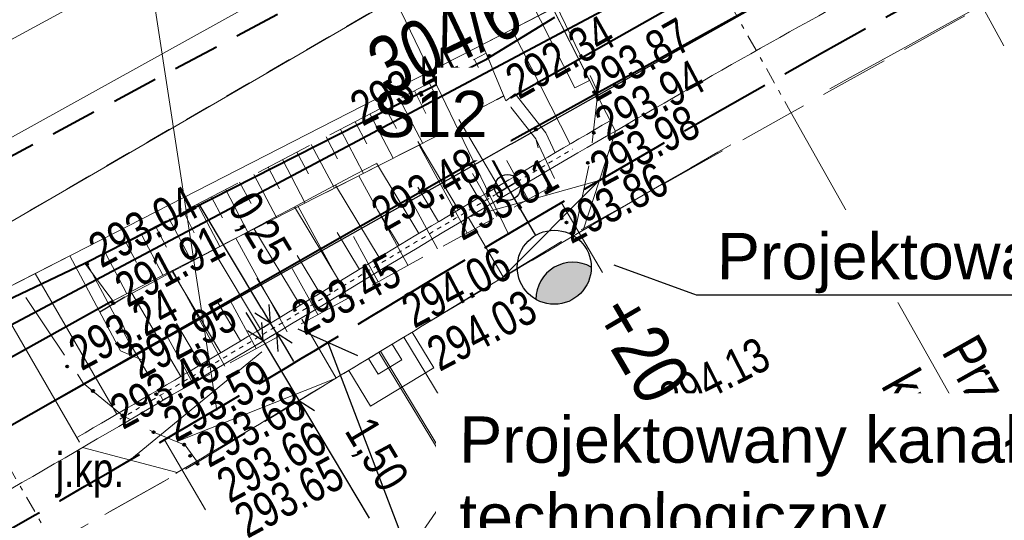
# Model space of a CAD drawing. Header units: metres. Extents: x 7437415 to 7437762, y 5556624 to 5556902.
# Tile 25 of 41: x 7437613 to 7437635, y 5556730 to 5556741. Entities that reach past the tile are written whole.
import ezdxf
from ezdxf import colors
from ezdxf.entities.mleader import LeaderData, LeaderLine
from ezdxf.math import Vec2, Vec3

# ---------------------------------------------------------------- set-up
doc = ezdxf.new("R2010")
doc.units = ezdxf.units.M
doc.header["$MEASUREMENT"] = 0
for name, pattern in [('0.5_0.5', [1.5, 0.5, -0.5, 0.5]), ('314-500', [2.5, 2, -0.5]), ('BUBZ01-500', [1.75, 1.25, -0.5]), ('DGN Style 2', [6.14715, 3.68829, -2.45886]), ('DGN Style 3', [8.60601, 6.14715, -2.45886]), ('DGN Style 4', [0.717182, 0.358367, -0.179184, 0.000447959, -0.179184]), ('EGBU01-500', [1, 0.5, -0.5]), ('KTCR02-500', [1.5, 1, -0.5]), ('KTJZ01-500', [2, 1.5, -0.5])]:
    doc.linetypes.add(name, pattern=pattern)
doc.layers.get('0').update_dxf_attribs({"color": 250, "lineweight": 5})
for name, color, linetype, lineweight in [('!!_robocza', 2, 'Continuous', 30), ('521-Kierunek linii-STPOW', 7, 'Continuous', 5), ('BUBZ01', 250, 'Continuous', 5), ('BUIB02_01', 250, 'Continuous', 5), ('BUIB05_01', 250, 'Continuous', 5), ('BUUD02_01', 250, 'Continuous', 5), ('D_balustrada', 7, '0.5_0.5', 20), ('D_kilometraz', 7, 'Continuous', 13), ('D_krawedz swobodna jezdni', 7, 'DGN Style 2', 20), ('D_kraweznik', 7, 'Continuous', 20), ('D_kraweznik obnizony', 7, 'DGN Style 2', 20), ('D_obrzeze', 7, 'Continuous', 20), ('D_odwodnienie liniowe_wpust', 36, 'Continuous', 20), ('D_opis trasy', 7, 'Continuous', 13), ('D_opisy', 7, 'Continuous', 13), ('D_osie', 1, 'DGN Style 4', 20), ('D_plantowanie', 102, 'DGN Style 2', 20), ('D_pobocze', 7, 'Continuous', 13), ('D_rampa', 7, 'DGN Style 2', 20), ('D_skarpa', 7, 'DGN Style 3', 20), ('D_skarpa-symbol', 7, 'Continuous', 20), ('D_wymiary', 7, 'Continuous', 13), ('D_zakres', 7, 'DGN Style 2', 13), ('EGBD03', 250, 'Continuous', 5), ('EGBU01', 250, 'Continuous', 5), ('Elektryka_kanalizacja_technologiczna', 1, '314-500', 40), ('Elektryka_opisy_kabli', 7, 'Continuous', 13), ('Elektryka_opisy_slupow', 6, 'Continuous', 13), ('Elektryka_oswietlenie_zewnetrzne', 1, 'Continuous', 30), ('ELEKTRYKA_TRASY', 1, 'Continuous', 40), ('KTJZ01', 250, 'Continuous', 5), ('KTKR01', 250, 'Continuous', 5), ('KTOK05_01', 250, 'Continuous', 5), ('MPZP', 250, 'Continuous', 5), ('punkt wysokościowy sztuczny', 7, 'Continuous', 5), ('RTPW01', 250, 'Continuous', 5), ('RTPW02', 250, 'Continuous', 5), ('rzedne dla projektanta', 250, 'Continuous', 5), ('SUPT01', 250, 'Continuous', 5), ('SUPT_01', 250, 'Continuous', 5)]:
    doc.layers.add(name, color=color, linetype=linetype, lineweight=lineweight)
doc.styles.add('ROMANS', font='arial.ttf', dxfattribs={"width": 0.8})
doc.styles.get("Standard").update_dxf_attribs({"font": 'txt.shx', "width": 0.75})
doc.styles.add('STYL_ARIAL', font='simplex.shx', dxfattribs={"width": 0.75, "oblique": 0.1})
doc.styles.add('Style-Arial Narrow', font='ARIALN.TTF')
doc.linetypes.add('KTOK05_01-500', pattern='A,3.75,[13,dgnlstyle-rozp_2015.shx,S=0.002778,R=0,X=0,Y=0],3.75', length=7.5)
doc.dimstyles.new('1-500', dxfattribs={"dimscale": 10, "dimtxt": 0.2, "dimasz": 0.07, "dimexe": 0, "dimexo": 0, "dimgap": 0.05, "dimtad": 1, "dimdec": 1, "dimzin": 0, "dimtxsty": 'ROMANS', "dimblk": 'ARCHTICK', "dimcen": 0.1, "dimclrt": 256, "dimadec": 0, "dimazin": 0, "dimtfac": 0.666667, "dimtdec": 1, "dimtofl": 0, "dimtmove": 1, "dimatfit": 2, "dimfxl": 0, "dimtolj": 1, "dimtzin": 0, "dimarcsym": 0})

# ---------------------------------------------------------------- blocks, each defined once
blk = doc.blocks.new('PW02')
at = {"layer": 'punkt wysokościowy sztuczny', "linetype": 'Continuous', "lineweight": 13}
h = blk.add_hatch(color=0, dxfattribs=at)
edge = h.paths.add_edge_path()
edge.add_arc((0, 0), 0.45, 0, 360)
blk = doc.blocks.new('521')
at = {"layer": '521-Kierunek linii-STPOW', "color": 30, "linetype": 'Continuous', "lineweight": 13}
for p, q in [((42.5, 0), (35.43, 7.07)), ((7.5, 0), (57.5, 0)), ((29.57, 0), (22.5, -7.07))]:
    blk.add_line(p, q, dxfattribs=at)
blk = doc.blocks.new('_None')
blk = doc.blocks.new('_Oblique')
at = {"color": 0, "linetype": 'ByBlock', "lineweight": -2}
blk.add_line((-5, -5), (5, 5), dxfattribs=at)
blk = doc.blocks.new('slup_oswietleniowy_3')
h = blk.add_hatch(color=256)
h.dxf.hatch_style = 1
h.paths.add_polyline_path([(3, -0.866, 0.267949), (3.5, 0, 0.267949), (3, 0.866, 0.57735)])
for p, q in [((0, 0.35), (0, -0.35)), ((-0.35, 0), (1.5, 0))]:
    blk.add_line(p, q)
for centre, radius in [((2.5, 0), 1), ((0, 0), 0.35)]:
    blk.add_circle(centre, radius)
blk.add_arc((3.5, 0), 1, 120, 240)
blk = doc.blocks.new('TerminatorOpen')
at = {"color": 0, "linetype": 'ByBlock', "lineweight": -2}
for q in [(-1, 0.5), (-1, 0), (-1, -0.5)]:
    blk.add_line((0, 0), q, dxfattribs=at)
blk = doc.blocks.new('*D50')
at = {"layer": 'D_wymiary', "color": 0, "lineweight": -2}
for p, q in [((7437618.546, 5556733.961), (7437618.361, 5556734.27)), ((7437618.676, 5556733.619), (7437618.576, 5556733.559)), ((7437618.731, 5556733.652), (7437619.501, 5556732.365)), ((7437619.447, 5556732.332), (7437619.347, 5556732.272)), ((7437619.686, 5556732.056), (7437621.022, 5556729.825))]:
    blk.add_line(p, q, dxfattribs=at)
at = {"layer": 'Defpoints', "color": 0}
for p in [(7437618.731, 5556733.652), (7437618.831, 5556733.712), (7437619.601, 5556732.425)]:
    blk.add_point(p, dxfattribs=at)
at = {"layer": 'D_wymiary', "color": 0, "lineweight": -2, "xscale": 0.36, "yscale": 0.36, "zscale": 0.36}
for p, rotation in [((7437618.731, 5556733.652), 300.9093945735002), ((7437619.501, 5556732.365), 120.9093945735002)]:
    blk.add_blockref('TerminatorOpen', p, dxfattribs=dict(at, rotation=rotation))
at = {"layer": 'D_wymiary', "insert": (7437621.138, 5556731.174), "char_height": 0.72, "attachment_point": 5, "rotation": 300.9094, "style": 'Style-Arial Narrow'}
blk.add_mtext('1,50', dxfattribs=at)
blk = doc.blocks.new('*D54')
at = {"layer": 'D_wymiary', "color": 0, "lineweight": -2}
for p, q in [((7437618.704, 5556734.347), (7437617.349, 5556736.606)), ((7437618.853, 5556734.016), (7437618.735, 5556733.946)), ((7437619.018, 5556733.824), (7437618.89, 5556734.039)), ((7437618.981, 5556733.802), (7437618.864, 5556733.732)), ((7437619.203, 5556733.515), (7437619.389, 5556733.207))]:
    blk.add_line(p, q, dxfattribs=at)
at = {"layer": 'Defpoints', "color": 0}
for p in [(7437619.007, 5556734.109), (7437619.018, 5556733.824), (7437619.136, 5556733.895)]:
    blk.add_point(p, dxfattribs=at)
at = {"layer": 'D_wymiary', "color": 0, "lineweight": -2, "xscale": 0.36, "yscale": 0.36, "zscale": 0.36}
for p, rotation in [((7437618.89, 5556734.039), 300.9678486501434), ((7437619.018, 5556733.824), 120.9678486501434)]:
    blk.add_blockref('TerminatorOpen', p, dxfattribs=dict(at, rotation=rotation))
at = {"layer": 'D_wymiary', "insert": (7437618.609, 5556736.046), "char_height": 0.72, "attachment_point": 5, "rotation": 300.9678, "style": 'Style-Arial Narrow'}
blk.add_mtext('0,25', dxfattribs=at)

msp = doc.modelspace()

# ---------------------------------------------------------------- linework, layer by layer
at = {"layer": '!!_robocza'}
msp.add_line((7437615.738, 5556734.598), (7437615.198, 5556734.274), dxfattribs=at)
at = {"layer": 'BUBZ01', "color": 7, "linetype": 'BUBZ01-500', "lineweight": 13, "flags": 128}
for points in [[(7437615.48, 5556734.52), (7437614.87, 5556735.33), (7437623.55, 5556739.87), (7437623.98, 5556738.84), (7437615.48, 5556734.52)], [(7437623.98, 5556738.84), (7437624.63, 5556738.02), (7437624.9, 5556736.95), (7437616.56, 5556732.38), (7437615.9, 5556733.52), (7437615.48, 5556734.52), (7437623.98, 5556738.84)]]:
    msp.add_lwpolyline(points, close=True, dxfattribs=at)
at = {"layer": 'BUBZ01', "color": 7, "linetype": 'Continuous', "lineweight": 13, "flags": 128}
for points in [[(7437622.97, 5556739.56), (7437623.48, 5556738.59)], [(7437623.29, 5556739.74), (7437623.55, 5556739.24)], [(7437622.64, 5556739.39), (7437622.9, 5556738.91)], [(7437622.32, 5556739.23), (7437622.83, 5556738.25)], [(7437622, 5556739.06), (7437622.25, 5556738.57)], [(7437621.35, 5556738.72), (7437621.61, 5556738.24)], [(7437621.67, 5556738.89), (7437622.18, 5556737.92)], [(7437621.04, 5556738.56), (7437621.54, 5556737.6)], [(7437624.46, 5556736.71), (7437623.44, 5556738.57)], [(7437620.72, 5556738.39), (7437620.97, 5556737.91)], [(7437620.09, 5556738.06), (7437620.34, 5556737.59)], [(7437620.4, 5556738.22), (7437620.9, 5556737.27)], [(7437619.77, 5556737.9), (7437620.27, 5556736.95)], [(7437623.14, 5556735.98), (7437622.1, 5556737.88)], [(7437619.46, 5556737.73), (7437619.71, 5556737.26)], [(7437619.15, 5556737.57), (7437619.64, 5556736.63)], [(7437618.53, 5556737.25), (7437619.02, 5556736.32)], [(7437618.84, 5556737.41), (7437619.08, 5556736.94)], [(7437621.86, 5556735.29), (7437620.8, 5556737.22)], [(7437623.78, 5556736.34), (7437623.26, 5556737.27)], [(7437618.22, 5556737.08), (7437618.47, 5556736.62)], [(7437617.92, 5556736.92), (7437618.4, 5556736)], [(7437617.31, 5556736.61), (7437617.79, 5556735.69)], [(7437617.61, 5556736.76), (7437617.85, 5556736.31)], [(7437622.5, 5556735.64), (7437621.98, 5556736.6)], [(7437617.01, 5556736.45), (7437617.24, 5556735.99)], [(7437620.57, 5556734.58), (7437619.49, 5556736.56)], [(7437616.7, 5556736.29), (7437617.18, 5556735.38)], [(7437616.09, 5556735.97), (7437616.56, 5556735.07)], [(7437616.4, 5556736.13), (7437616.64, 5556735.68)], [(7437615.76, 5556735.79), (7437615.99, 5556735.35)], [(7437619.25, 5556733.85), (7437618.14, 5556735.87)], [(7437621.22, 5556734.93), (7437620.68, 5556735.91)], [(7437615.31, 5556735.56), (7437615.78, 5556734.67)], [(7437617.9, 5556733.11), (7437616.77, 5556735.18)], [(7437619.91, 5556734.22), (7437619.36, 5556735.22)], [(7437618.58, 5556733.49), (7437618.02, 5556734.51)], [(7437617.21, 5556732.74), (7437616.64, 5556733.78)]]:
    msp.add_lwpolyline(points, dxfattribs=at)
at = {"layer": 'BUIB02_01', "color": 7, "linetype": 'Continuous', "lineweight": 13}
msp.add_line((7437614.924, 5556735.315), (7437615.866, 5556733.555), dxfattribs=at)
at = {"layer": 'BUIB02_01', "color": 7, "linetype": 'Continuous', "lineweight": 13, "flags": 128}
msp.add_lwpolyline([(7437623.98, 5556738.84), (7437624.63, 5556738.02), (7437625.03, 5556737.16)], dxfattribs=at)
at = {"layer": 'BUIB05_01', "color": 7, "linetype": 'Continuous', "lineweight": 40}
for p, q in [((7437638.72, 5556747.18), (7437623.98, 5556738.84)), ((7437615.48, 5556734.52), (7437609, 5556730.91))]:
    msp.add_line(p, q, dxfattribs=at)
at = {"layer": 'BUUD02_01', "color": 7, "linetype": 'Continuous', "lineweight": 13, "flags": 128}
for points in [[(7437621.09, 5556748.52), (7437625.79, 5556739.28)], [(7437620.78, 5556748.37), (7437625.47, 5556739.12)], [(7437625.47, 5556739.12), (7437625.79, 5556739.28)]]:
    msp.add_lwpolyline(points, dxfattribs=at)
at = {"layer": 'D_kilometraz', "flags": 128}
for points in [[(7437634.746, 5556740.026), (7437633.911, 5556741.564)], [(7437626.065, 5556735.13), (7437625.18, 5556736.639)], [(7437617.479, 5556730.004), (7437616.593, 5556731.514)]]:
    msp.add_lwpolyline(points, dxfattribs=at)
at = {"layer": 'D_krawedz swobodna jezdni'}
for p, q in [((7437625.649, 5556736.045), (7437626.346, 5556738.186)), ((7437612.907, 5556734.654), (7437614.826, 5556731.35)), ((7437616.872, 5556730.808), (7437614.826, 5556731.35))]:
    msp.add_line(p, q, dxfattribs=at)
at = {"layer": 'D_kraweznik'}
msp.add_line((7437621.234, 5556733.409), (7437621.772, 5556733.735), dxfattribs=at)
at = {"layer": 'D_kraweznik', "extrusion": (0, 0, -1)}
msp.add_arc((-7437777.277, 5556477.184), 300, 58.77848, 59.64038, dxfattribs=at)
at = {"layer": 'D_kraweznik'}
msp.add_arc((7437439.812, 5557032.718), 350, 300.39004, 301.22152, dxfattribs=at)
at = {"layer": 'D_kraweznik obnizony', "extrusion": (0, 0, -1)}
msp.add_arc((-7437777.277, 5556477.184), 300, 59.64038, 61.69603, dxfattribs=at)
at = {"layer": 'D_kraweznik obnizony'}
msp.add_arc((7437439.812, 5557032.718), 350, 299.37761, 300.39004, dxfattribs=at)
at = {"layer": 'D_obrzeze'}
for p, q in [((7437624.996, 5556740.841), (7437626.346, 5556738.186)), ((7437620.457, 5556734.691), (7437620.995, 5556735.017))]:
    msp.add_line(p, q, dxfattribs=at)
msp.add_arc((7437439.812, 5557032.718), 348.5, 298.39337, 301.22152, dxfattribs=at)
at = {"layer": 'D_odwodnienie liniowe_wpust', "flags": 128}
msp.add_lwpolyline([(7437621.217, 5556732.931), (7437621.731, 5556733.242), (7437621.523, 5556733.584), (7437621.01, 5556733.273), (7437621.217, 5556732.931)], close=True, dxfattribs=at)
at = {"layer": 'D_opis trasy'}
for p, q in [((7437623.41, 5556731.032), (7437628.823, 5556731.559)), ((7437622.924, 5556730.62), (7437620.867, 5556727.643))]:
    msp.add_line(p, q, dxfattribs=at)
at = {"layer": 'D_opis trasy', "flags": 128}
for points in [[(7437621.772, 5556733.735), (7437623.41, 5556731.032)], [(7437621.234, 5556733.409), (7437622.924, 5556730.62)], [(7437628.823, 5556731.559), (7437633.361, 5556724.073)]]:
    msp.add_lwpolyline(points, dxfattribs=at)
at = {"layer": 'D_opisy'}
for p, q in [((7437630.13, 5556738.618), (7437644.67, 5556712.784)), ((7437621.266, 5556733.43), (7437629.508, 5556719.832))]:
    msp.add_line(p, q, dxfattribs=at)
at = {"layer": 'D_opisy', "flags": 128}
msp.add_lwpolyline([(7437617.73, 5556732.149), (7437616.253, 5556741.781), (7437601.909, 5556734.004), (7437610.566, 5556728.1)], dxfattribs=at)
at = {"layer": 'D_osie'}
for p, q in [((7437628.01, 5556742.383), (7437630.13, 5556738.618)), ((7437614.198, 5556729.255), (7437611.513, 5556733.927))]:
    msp.add_line(p, q, dxfattribs=at)
at = {"layer": 'D_plantowanie'}
for p, q in [((7437624.106, 5556740.385), (7437623.471, 5556740.06)), ((7437624.844, 5556738.152), (7437625.046, 5556737.719))]:
    msp.add_line(p, q, dxfattribs=at)
at = {"layer": 'D_plantowanie', "flags": 128}
msp.add_lwpolyline([(7437613.799, 5556735.11), (7437614.546, 5556735.493), (7437615.646, 5556733.437), (7437616.951, 5556732.885)], dxfattribs=at)
at = {"layer": 'D_pobocze', "flags": 128}
msp.add_lwpolyline([(7437612.907, 5556734.654), (7437613.799, 5556735.11), (7437615.564, 5556732.07)], dxfattribs=at)
at = {"layer": 'D_rampa'}
for p, q in [((7437623.165, 5556736.328), (7437625.998, 5556737.116)), ((7437625.998, 5556737.116), (7437623.923, 5556735.034)), ((7437623.923, 5556735.034), (7437623.165, 5556736.328)), ((7437615.849, 5556731.079), (7437619.563, 5556734.125)), ((7437620.311, 5556732.851), (7437619.563, 5556734.125)), ((7437620.311, 5556732.851), (7437615.849, 5556731.079))]:
    msp.add_line(p, q, dxfattribs=at)
at = {"layer": 'D_skarpa-symbol', "flags": 128}
for points in [[(7437621.239, 5556735.456), (7437620.297, 5556737.021)], [(7437622.525, 5556736.229), (7437622.076, 5556736.978)], [(7437620.383, 5556734.939), (7437619.409, 5556736.55)], [(7437621.668, 5556735.714), (7437621.204, 5556736.485)], [(7437619.527, 5556734.423), (7437618.527, 5556736.082)], [(7437620.811, 5556735.198), (7437620.332, 5556735.992)], [(7437618.67, 5556733.907), (7437617.649, 5556735.616)], [(7437619.955, 5556734.681), (7437619.462, 5556735.499)], [(7437617.811, 5556733.396), (7437616.768, 5556735.148)], [(7437619.098, 5556734.165), (7437618.593, 5556735.007)], [(7437616.951, 5556732.885), (7437615.889, 5556734.682)], [(7437618.24, 5556733.651), (7437617.725, 5556734.517)], [(7437617.381, 5556733.14), (7437616.855, 5556734.028)]]:
    msp.add_lwpolyline(points, dxfattribs=at)
at = {"layer": 'D_zakres', "flags": 128}
msp.add_lwpolyline([(7437620.582, 5556733.014), (7437621.049, 5556732.244), (7437622.417, 5556733.073), (7437621.951, 5556733.843)], dxfattribs=at)
at = {"layer": 'EGBD03', "color": 96, "linetype": 'Continuous', "lineweight": 13, "flags": 128}
for points in [[(7437610.22, 5556734.46), (7437630.48, 5556746.22)], [(7437631.6, 5556744.22), (7437610.73, 5556733.54)]]:
    msp.add_lwpolyline(points, dxfattribs=at)
at = {"layer": 'EGBU01', "color": 96, "linetype": 'EGBU01-500', "lineweight": 13, "flags": 128}
for points in [[(7437610.22, 5556734.46), (7437630.48, 5556746.22)], [(7437630.48, 5556746.22), (7437610.22, 5556734.46)]]:
    msp.add_lwpolyline(points, dxfattribs=at)
at = {"layer": 'Elektryka_kanalizacja_technologiczna', "extrusion": (0, 0, -1)}
msp.add_arc((-7437794.519, 5556448.494), 334.223, 58.80006, 62.54863, dxfattribs=at)
at = {"layer": 'Elektryka_kanalizacja_technologiczna'}
for centre, radius, start, end in [((7437435.823, 5557039.464), 357.087, 300.3946, 301.30874), ((7437418.516, 5557069.744), 391.962, 298.87475, 300.33737)]:
    msp.add_arc(centre, radius, start, end, dxfattribs=at)
at = {"layer": 'ELEKTRYKA_TRASY', "linetype": 'Continuous'}
for points in [[(7437624.016, 5556736.97), (7437623.608, 5556737.72), (7437647.306, 5556750.81), (7437647.715, 5556750.008)], [(7437600.555, 5556723.593), (7437600.216, 5556724.388), (7437623.608, 5556737.72), (7437624.016, 5556736.97)]]:
    msp.add_lwpolyline(points, dxfattribs=at)
at = {"layer": 'KTJZ01', "color": 7, "linetype": 'KTJZ01-500', "lineweight": 13, "flags": 128}
msp.add_lwpolyline([(7437625.46, 5556735.97), (7437625.8, 5556737.55), (7437625.97, 5556739.03), (7437625.05, 5556740.94)], dxfattribs=at)
msp.add_lwpolyline([(7437610.36, 5556732.56), (7437613.5, 5556734.74), (7437614.84, 5556732.74), (7437615.69, 5556732.04), (7437616.36, 5556731.68), (7437617.04, 5556731.4), (7437617.31, 5556731.03), (7437610.73, 5556727.32), (7437610.52, 5556727.76), (7437611.26, 5556730.17), (7437610.36, 5556732.56)], close=True, dxfattribs=at)
at = {"layer": 'KTKR01', "color": 7, "linetype": 'Continuous', "lineweight": 30, "flags": 128}
msp.add_lwpolyline([(7437745.592, 5556790.579), (7437726.23, 5556778.98), (7437695.47, 5556762.01), (7437674.41, 5556750.47), (7437664.08, 5556744.94), (7437648.13, 5556737.1), (7437639.91, 5556733.3), (7437636.91, 5556731.79), (7437624.22, 5556725.75)], dxfattribs=at)
at = {"layer": 'KTOK05_01', "color": 7, "linetype": 'KTOK05_01-500', "lineweight": 40, "flags": 128}
for points in [[(7437602.283, 5556754.159), (7437613.018, 5556734.451), (7437614.87, 5556735.33), (7437623.56, 5556739.74)], [(7437625.03, 5556740.64), (7437623.56, 5556739.74)]]:
    msp.add_lwpolyline(points, dxfattribs=at)
at = {"layer": 'rzedne dla projektanta', "color": 7, "linetype": 'Continuous', "lineweight": 40}
for centre in [(7437623.62, 5556739.81), (7437623.95, 5556738.96), (7437625.89, 5556739.03), (7437624.63, 5556738.22), (7437625.88, 5556738.15), (7437625.75, 5556737.5), (7437624.99, 5556736.93), (7437625.29, 5556736.21), (7437625.4, 5556735.98), (7437614.92, 5556735.32), (7437615.49, 5556734.47), (7437615.87, 5556733.55), (7437614.49, 5556733.1), (7437615.05, 5556732.57), (7437616.42, 5556732.5), (7437627.26, 5556732.1), (7437615.69, 5556732.04), (7437616.36, 5556731.68), (7437617.02, 5556731.41), (7437617.15, 5556731.17), (7437617.31, 5556731)]:
    msp.add_circle(centre, 0.0225, dxfattribs=at)
at = {"layer": 'SUPT_01', "color": 30, "linetype": 'Continuous', "lineweight": 13, "flags": 128}
msp.add_lwpolyline([(7437624.834, 5556744.449), (7437603.973, 5556732.899), (7437579.114, 5556719.1), (7437574.314, 5556716.425), (7437544.39, 5556702.175), (7437531.441, 5556696.093), (7437491.469, 5556686.466), (7437485.362, 5556685.024)], dxfattribs=at)

# ---------------------------------------------------------------- block references
at = {"layer": 'RTPW02', "color": 7, "linetype": 'Continuous', "lineweight": 13, "xscale": 0.1, "yscale": 0.1, "zscale": 0.1}
msp.add_blockref('PW02', (7437624.9, 5556736.95), dxfattribs=at)
at = {"layer": 'SUPT01', "color": 30, "linetype": 'Continuous', "lineweight": 13, "xscale": 0.1, "yscale": 0.1, "zscale": 0.1, "rotation": 31.355}
msp.add_blockref('521', (7437608.32, 5556734.44), dxfattribs=at)

# ---------------------------------------------------------------- texts
at = {"layer": 'D_kilometraz', "insert": (7437626.318, 5556734.498), "char_height": 1.2, "attachment_point": 4, "rotation": 300.3794, "line_spacing_factor": 1.6, "style": 'Style-Arial Narrow'}
msp.add_mtext('+20', dxfattribs=at)
at = {"layer": 'D_opis trasy', "insert": (7437633.363, 5556723.875), "char_height": 1.2, "attachment_point": 6, "rotation": 301.2215, "line_spacing_factor": 0.85, "style": 'Style-Arial Narrow'}
msp.add_mtext('PL\\Pkm 0+115.59', dxfattribs=at)
at = {"layer": 'D_opisy', "char_height": 0.9, "attachment_point": 1}
for s, insert, rotation in [('\\pt11;\\fArial|b0|i0|c238238|p39;Przebudowa zjazdu\\Pkm 0+125.27 (km 1+263.90, odc. ref. 050)', (7437634.17, 5556733.863), 299.3728), ('\\pt11;\\fArial|b0|i0|c238238|p39;Projektowany wpust\\Pkm 0+115', (7437624.657, 5556730.384), 301.2215)]:
    msp.add_mtext(s, dxfattribs=dict(at, insert=insert, rotation=rotation))
at = {"layer": 'EGBD03', "color": 96, "linetype": 'Continuous', "lineweight": 30, "insert": (7437621.417, 5556738.905), "char_height": 1.25, "attachment_point": 7, "rotation": 25.5859, "line_spacing_factor": 0.6}
msp.add_mtext('\\FWORKING_1250;\\H1x;\\W0.8;304/6', dxfattribs=at)
at = {"layer": 'KTJZ01', "color": 7, "linetype": 'Continuous', "lineweight": 13, "insert": (7437614.246, 5556730.266), "char_height": 0.75, "attachment_point": 7, "line_spacing_factor": 0.6}
msp.add_mtext('\\FWORKING_1250;\\H1x;\\W0.8;j.kp.', dxfattribs=at)
at = {"layer": 'RTPW01', "color": 7, "linetype": 'Continuous', "lineweight": 13, "insert": (7437623.037, 5556735.796), "char_height": 0.75, "attachment_point": 7, "rotation": 28.948, "line_spacing_factor": 0.6}
msp.add_mtext('\\FWORKING_1250;\\H1x;\\W0.8;293.81', dxfattribs=at)
at = {"layer": 'rzedne dla projektanta', "color": 7, "linetype": 'Continuous', "lineweight": 0, "char_height": 0.75, "attachment_point": 7, "line_spacing_factor": 0.6}
for s, insert, rotation in [('\\FWORKING_1250;\\H1x;\\W0.8; 292.34', (7437624.073, 5556738.742), 29.4738), ('\\FWORKING_1250;\\H1x;\\W0.8; 293.87', (7437625.735, 5556738.689), 29.4738), ('\\FWORKING_1250;\\H1x;\\W0.8; 293.44', (7437620.682, 5556738.17), 26.982), ('\\FWORKING_1250;\\H1x;\\W0.8; 293.94', (7437625.987, 5556737.835), 27.9211), ('\\FWORKING_1250;\\H1x;\\W0.8; 293.98', (7437625.878, 5556736.86), 27.9211), ('\\FWORKING_1250;\\H1x;\\W0.8; 293.48', (7437621.171, 5556735.885), 29.4738), ('\\FWORKING_1250;\\H1x;\\W0.8; 293.86', (7437625.198, 5556735.624), 27.9211), ('\\FWORKING_1250;\\H1x;\\W0.8; 293.04', (7437615.038, 5556735.1), 28.1703), ('\\FWORKING_1250;\\H1x;\\W0.8; 291.91', (7437615.608, 5556734.25), 28.1703), ('\\FWORKING_1250;\\H1x;\\W0.8; 294.06', (7437621.804, 5556733.798), 27.9211), ('\\FWORKING_1250;\\H1x;\\W0.8; 293.45', (7437619.43, 5556733.643), 28.3573), ('\\FWORKING_1250;\\H1x;\\W0.8; 293.24', (7437614.608, 5556732.88), 28.1703), ('\\FWORKING_1250;\\H1x;\\W0.8; 292.95', (7437615.873, 5556732.69), 28.1703), ('\\FWORKING_1250;\\H1x;\\W0.8; 294.03', (7437622.354, 5556732.866), 27.9211), ('\\FWORKING_1250;\\H1x;\\W0.8; 294.13', (7437627.373, 5556731.877), 26.8336), ('\\FWORKING_1250;\\H1x;\\W0.8; 293.48', (7437615.505, 5556731.61), 28.3573), ('\\FWORKING_1250;\\H1x;\\W0.8; 293.59', (7437616.652, 5556731.34), 28.3573), ('\\FWORKING_1250;\\H1x;\\W0.8; 293.68', (7437617.365, 5556730.787), 28.3573), ('\\FWORKING_1250;\\H1x;\\W0.8; 293.66', (7437617.813, 5556730.017), 28.3573), ('\\FWORKING_1250;\\H1x;\\W0.8; 293.65', (7437618.196, 5556729.258), 28.3573)]:
    msp.add_mtext(s, dxfattribs=dict(at, insert=insert, rotation=rotation))

# ---------------------------------------------------------------- dimensions: what is measured, and where the dimension line sits
at = {"layer": 'D_wymiary'}
for base, p1, p2, angle, picture, middle in [((7437619.018, 5556733.824), (7437619.007, 5556734.109), (7437619.136, 5556733.895), 300.9678, '*D54', (7437617.93, 5556735.638)), ((7437618.731, 5556733.652), (7437619.601, 5556732.425), (7437618.831, 5556733.712), 120.9094, '*D50', (7437620.458, 5556730.767))]:
    dim = msp.add_linear_dim(base=base, p1=p1, p2=p2, angle=angle, dimstyle='1-500', override={"dimscale": 1, "dimtxt": 0.72, "dimasz": 0.36, "dimexe": 0.18, "dimexo": 0.18, "dimgap": 0.36, "dimdec": 2, "dimzin": 3, "dimtxsty": 'Style-Arial Narrow', "dimblk": 'TerminatorOpen', "dimcen": 0.36, "dimtdec": 2, "dimtofl": 1, "dimtmove": 0, "dimatfit": 1, "dimfrac": 2, "dimtolj": 0, "dimtzin": 3}, dxfattribs=at)
    dim.commit()
    dim.dimension.update_dxf_attribs({"geometry": picture, "text_midpoint": middle, "dimtype": 160})

# ---------------------------------------------------------------- next in the draw order: texts
at = {"layer": 'Elektryka_opisy_slupow', "linetype": 'Continuous', "lineweight": 13, "insert": (7437623.58, 5556739.056), "char_height": 1, "width": 0.59056, "attachment_point": 3, "style": 'STYL_ARIAL', "bg_fill": 2}
msp.add_mtext('{\\fArial|b0|i0|c238|p34;\\W1;S12}', dxfattribs=at)

# ---------------------------------------------------------------- next in the draw order: linework, layer by layer
at = {"layer": '!!_robocza'}
msp.add_line((7437623.781, 5556738.87), (7437623.933, 5556738.952), dxfattribs=at)
at = {"layer": 'BUIB02_01', "color": 212, "linetype": 'Continuous', "lineweight": 40, "flags": 128}
msp.add_lwpolyline([(7437471.018, 5556680.168), (7437490.105, 5556682.798), (7437506.941, 5556685.963), (7437514.516, 5556687.29), (7437530.92, 5556693.586), (7437543.72, 5556699.172), (7437579.76, 5556716.205), (7437631.582, 5556743.722), (7437615.039, 5556772.576)], dxfattribs=at)
at = {"layer": 'D_balustrada', "ltscale": 0.1, "flags": 128}
msp.add_lwpolyline([(7437615.627, 5556731.962, 0.00398), (7437620.392, 5556734.798), (7437620.93, 5556735.124, -0.004333), (7437625.423, 5556737.795)], format="xyb", dxfattribs=at)
at = {"layer": 'D_obrzeze', "extrusion": (0, 0, -1)}
msp.add_arc((-7437777.277, 5556477.184), 301.5, 58.77848, 61.69603, dxfattribs=at)
at = {"layer": 'D_opisy', "flags": 128}
msp.add_lwpolyline([(7437643.339, 5556746.701), (7437633.122, 5556754.618), (7437618.777, 5556746.84), (7437624.045, 5556735.942)], dxfattribs=at)
at = {"layer": 'D_plantowanie'}
for p, q in [((7437623.471, 5556740.06), (7437623.98, 5556738.84)), ((7437623.98, 5556738.84), (7437624.176, 5556738.995)), ((7437624.176, 5556738.995), (7437624.844, 5556738.152))]:
    msp.add_line(p, q, dxfattribs=at)
at = {"layer": 'D_pobocze', "flags": 128}
msp.add_lwpolyline([(7437624.996, 5556740.841), (7437624.106, 5556740.385), (7437625.367, 5556737.907)], dxfattribs=at)
msp.add_lwpolyline([(7437614.7, 5556731.566, 0.004697), (7437620.327, 5556734.905), (7437620.865, 5556735.231, -0.005168), (7437626.233, 5556738.409)], format="xyb", dxfattribs=at)
at = {"layer": 'D_skarpa', "flags": 128}
msp.add_lwpolyline([(7437615.738, 5556734.598), (7437615.883, 5556734.678), (7437616.32, 5556734.91), (7437616.757, 5556735.143), (7437617.195, 5556735.375), (7437617.632, 5556735.607), (7437618.07, 5556735.839), (7437618.507, 5556736.071), (7437618.945, 5556736.304), (7437619.383, 5556736.536), (7437619.825, 5556736.771), (7437620.272, 5556737.008), (7437620.72, 5556737.246), (7437621.167, 5556737.483), (7437621.615, 5556737.721), (7437622.062, 5556737.958), (7437622.509, 5556738.195), (7437622.956, 5556738.433), (7437623.404, 5556738.67), (7437623.781, 5556738.87)], dxfattribs=at)
at = {"layer": 'D_skarpa-symbol', "flags": 128}
for points in [[(7437623.815, 5556736.994), (7437622.963, 5556738.436)], [(7437622.954, 5556736.485), (7437622.074, 5556737.964)], [(7437622.096, 5556735.971), (7437621.184, 5556737.492)], [(7437623.385, 5556736.74), (7437622.951, 5556737.47)]]:
    msp.add_lwpolyline(points, dxfattribs=at)
at = {"layer": 'KTJZ01', "color": 7, "linetype": 'KTJZ01-500', "lineweight": 13, "flags": 128}
msp.add_lwpolyline([(7437487.24, 5556665.88), (7437500.01, 5556668.65), (7437509.93, 5556671.34), (7437514.81, 5556672.66), (7437528.54, 5556677.57), (7437546.18, 5556685.08), (7437562.31, 5556693.39), (7437575.78, 5556700.17), (7437584.6, 5556705.2), (7437599.33, 5556712.79), (7437607.41, 5556717.03), (7437624.22, 5556725.75), (7437636.91, 5556731.79), (7437639.91, 5556733.3), (7437648.13, 5556737.1), (7437664.08, 5556744.94), (7437674.41, 5556750.47), (7437695.47, 5556762.01), (7437726.23, 5556778.98), (7437745.592, 5556790.579), (7437740.524, 5556799.89), (7437726.071, 5556794.065), (7437721.424, 5556793.261), (7437718.653, 5556793.684), (7437716.454, 5556794.853), (7437714.78, 5556796.65), (7437713.44, 5556798.18), (7437704.05, 5556814.76), (7437696.46, 5556806.77), (7437698.53, 5556806.84), (7437700.74, 5556806.26), (7437702.79, 5556804.94), (7437704.06, 5556803.16), (7437709.44, 5556793.77), (7437711.44, 5556790.12), (7437712.13, 5556787.63), (7437712.21, 5556785.35), (7437711.59, 5556783.66), (7437709.87, 5556781.76), (7437701.28, 5556777.09), (7437699.42, 5556776.48), (7437697.78, 5556776.19), (7437695.76, 5556776.41), (7437693.65, 5556777.51), (7437692.09, 5556778.89), (7437690.49, 5556781.22), (7437685.25, 5556778.28), (7437686.1, 5556775.03), (7437686.085, 5556773.72), (7437685.81, 5556772.51), (7437685.3, 5556771.32), (7437684.475, 5556769.98), (7437683.43, 5556768.68), (7437682.12, 5556767.23), (7437680.52, 5556765.9), (7437679.609, 5556765.424), (7437667.4, 5556758.73), (7437656.58, 5556752.94), (7437646.03, 5556747.24), (7437635.04, 5556741.31), (7437625.46, 5556735.97), (7437617.31, 5556731.03), (7437610.73, 5556727.32), (7437599.83, 5556721.28), (7437592.56, 5556717.41), (7437581.48, 5556711.39), (7437572.19, 5556706.38), (7437570.63, 5556705.57), (7437559.43, 5556699.57), (7437555.27, 5556697.37), (7437547.58, 5556693.6), (7437542.1, 5556690.99), (7437536.78, 5556688.64), (7437527.13, 5556684.56), (7437524.75, 5556685.69), (7437522.99, 5556687.15), (7437521.44, 5556689.45), (7437520.46, 5556691.39), (7437515.43, 5556689.51), (7437516.09, 5556686.202), (7437515.98, 5556684.5), (7437514.73, 5556681.38), (7437513.55, 5556680.28), (7437512.1, 5556679.32), (7437507.87, 5556678.13), (7437498.81, 5556675.82), (7437492.9, 5556674.29)], dxfattribs=at)
at = {"layer": 'MPZP', "color": 212, "linetype": 'KTCR02-500', "lineweight": 40, "flags": 128}
msp.add_lwpolyline([(7437738.295, 5556803.984), (7437715.191, 5556791.784), (7437661.349, 5556763.226), (7437574.511, 5556717.006), (7437530.05, 5556696.506), (7437525.798, 5556698.029), (7437514.19, 5556719.761)], dxfattribs=at)

# ---------------------------------------------------------------- next in the draw order: block references
at = {"layer": 'Elektryka_oswietlenie_zewnetrzne', "linetype": 'Continuous', "xscale": 0.8, "yscale": 0.8, "zscale": 0.001, "rotation": 300.3159171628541}
msp.add_blockref('slup_oswietleniowy_3', (7437624.016, 5556736.97), dxfattribs=at)

# ---------------------------------------------------------------- next in the draw order: leaders
at = {"layer": 'Elektryka_opisy_kabli', "linetype": 'Continuous', "lineweight": 13}
ml = msp.add_multileader_mtext('Standard', dxfattribs=at)
ml.set_content('{\\fArial|b0|i0|c238|p34;\\W1;Projektowany}', color=256, style='STYL_ARIAL')
ml.set_leader_properties()
ml.set_arrow_properties(name='NONE')
ml.build(insert=Vec2(0, 0))
ml.multileader.update_dxf_attribs({"text_left_attachment_type": 5, "text_right_attachment_type": 5, "dogleg_length": 0.36, "arrow_head_size": 0.1})
ctx = ml.context
ctx.base_point, ctx.char_height, ctx.arrow_head_size, ctx.landing_gap_size, ctx.plane_origin = Vec3(7437628.451, 5556734.652), 1, 0.1, 0.09, Vec3(7437580.403, 5556699.763)
ctx.left_attachment, ctx.right_attachment = 5, 5
notes = []
notes.append((ctx, [(0, (1, 1, 0), (7437628.091, 5556734.652), (1, 0), 0.36, [(0, [(7437626.312, 5556735.297)], 0, [])])]))
ctx.mtext.insert, ctx.mtext.line_spacing_style, ctx.mtext.flow_direction = Vec3(7437628.541, 5556735.985), 2, 5
ctx.mtext.has_bg_fill, ctx.mtext.bg_color, ctx.mtext.bg_scale_factor, ctx.mtext.bg_transparency, ctx.mtext.use_window_bg_color = 1, -1027028792, 1.5, 0, 1
for ctx, leaders in notes:
    for number, flags, end, landing, length, lines in leaders:
        leader = LeaderData()
        leader.index, (leader.has_last_leader_line, leader.has_dogleg_vector, leader.attachment_direction) = number, flags
        leader.last_leader_point, leader.dogleg_vector, leader.dogleg_length = Vec3(end), Vec3(landing), length
        for number, points, colour, breaks in lines:
            line = LeaderLine()
            line.index, line.vertices, line.color, line.breaks = number, Vec3.list(points), colors.encode_raw_color(colour), breaks
            leader.lines.append(line)
        ctx.leaders.append(leader)

# ---------------------------------------------------------------- next in the draw order: leaders
ml = msp.add_multileader_mtext('Standard', dxfattribs=at)
ml.set_content('{\\fArial|b0|i0|c238|p34;\\W1;Kabel pod wjazdami \\Pchronić w rurze \\PDVK ɸ75 niebieskiej}', color=256, style='STYL_ARIAL')
ml.set_leader_properties()
ml.set_arrow_properties(name='OBLIQUE')
ml.build(insert=Vec2(0, 0))
ml.multileader.update_dxf_attribs({"text_left_attachment_type": 5, "text_right_attachment_type": 5, "dogleg_length": 0.36, "arrow_head_size": 0.1})
ctx = ml.context
ctx.base_point, ctx.char_height, ctx.arrow_head_size, ctx.landing_gap_size, ctx.plane_origin = Vec3(7437605.671, 5556749.379), 1, 0.1, 0.09, Vec3(7437546.822, 5556721.11)
ctx.left_attachment, ctx.right_attachment, ctx.text_align_type = 5, 5, 2
notes = []
notes.append((ctx, [(1, (1, 1, 0), (7437618.518, 5556749.379), (-1, 0), 0.36, [(1, [(7437612.519, 5556731.399), (7437631.489, 5556742.073)], 0, [])])]))
ctx.mtext.insert, ctx.mtext.alignment, ctx.mtext.line_spacing_style, ctx.mtext.flow_direction = Vec3(7437618.068, 5556754.045), 3, 2, 5
ctx.mtext.has_bg_fill, ctx.mtext.bg_color, ctx.mtext.bg_scale_factor, ctx.mtext.bg_transparency, ctx.mtext.use_window_bg_color = 1, -1027028792, 1.5, 0, 1
for ctx, leaders in notes:
    for number, flags, end, landing, length, lines in leaders:
        leader = LeaderData()
        leader.index, (leader.has_last_leader_line, leader.has_dogleg_vector, leader.attachment_direction) = number, flags
        leader.last_leader_point, leader.dogleg_vector, leader.dogleg_length = Vec3(end), Vec3(landing), length
        for number, points, colour, breaks in lines:
            line = LeaderLine()
            line.index, line.vertices, line.color, line.breaks = number, Vec3.list(points), colors.encode_raw_color(colour), breaks
            leader.lines.append(line)
        ctx.leaders.append(leader)

# ---------------------------------------------------------------- next in the draw order: leaders
ml = msp.add_multileader_mtext('Standard', dxfattribs=at)
ml.set_content('{\\fArial|b0|i0|c238|p34;\\W1;Projektowany kanał\\Ptechnologiczny\\PKTp1}', color=256, style='STYL_ARIAL')
ml.set_leader_properties()
ml.set_arrow_properties(name='OBLIQUE')
ml.build(insert=Vec2(0, 0))
ml.multileader.update_dxf_attribs({"text_left_attachment_type": 5, "text_right_attachment_type": 5, "dogleg_length": 0.36, "arrow_head_size": 0.1})
ctx = ml.context
ctx.base_point, ctx.char_height, ctx.arrow_head_size, ctx.landing_gap_size, ctx.plane_origin = Vec3(7437622.878, 5556727.354), 1, 0.1, 0.09, Vec3(7437572.978, 5556700.462)
ctx.left_attachment, ctx.right_attachment = 5, 5
notes = []
notes.append((ctx, [(0, (1, 1, 0), (7437622.518, 5556727.354), (1, 0), 0.36, [(0, [(7437620.131, 5556733.618)], 0, [])])]))
ctx.mtext.insert, ctx.mtext.line_spacing_style, ctx.mtext.flow_direction = Vec3(7437622.968, 5556732.02), 2, 5
ctx.mtext.has_bg_fill, ctx.mtext.bg_color, ctx.mtext.bg_scale_factor, ctx.mtext.bg_transparency, ctx.mtext.use_window_bg_color = 1, -1027028792, 1.5, 0, 1
for ctx, leaders in notes:
    for number, flags, end, landing, length, lines in leaders:
        leader = LeaderData()
        leader.index, (leader.has_last_leader_line, leader.has_dogleg_vector, leader.attachment_direction) = number, flags
        leader.last_leader_point, leader.dogleg_vector, leader.dogleg_length = Vec3(end), Vec3(landing), length
        for number, points, colour, breaks in lines:
            line = LeaderLine()
            line.index, line.vertices, line.color, line.breaks = number, Vec3.list(points), colors.encode_raw_color(colour), breaks
            leader.lines.append(line)
        ctx.leaders.append(leader)

doc.saveas('drawing.dxf')
